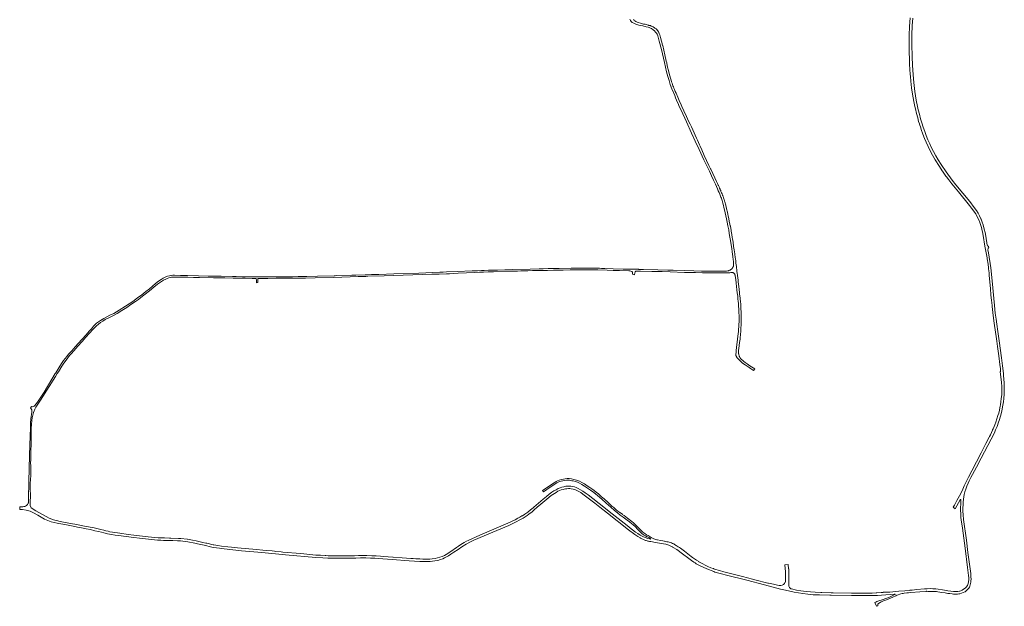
# Model space of a CAD drawing. Header units: metres. Extents: x 129909 to 134295, y 430065 to 433784.
# Tile 1 of 21: x 130202 to 132043, y 430065 to 431162. Entities that reach past the tile are written whole.
import ezdxf

# ---------------------------------------------------------------- set-up
doc = ezdxf.new("R2010")
doc.units = ezdxf.units.M
doc.layers.add('B-XX-OG-WEG-GV', color=7, linetype='Continuous', lineweight=18)

msp = doc.modelspace()

# ---------------------------------------------------------------- linework, layer by layer
at = {"layer": 'B-XX-OG-WEG-GV', "color": 253}
for points in [[(131343.2, 431162.9), (131343.6, 431161.6), (131344.4, 431160.4), (131345.6, 431158.6), (131347.5, 431157.1), (131350.1, 431155.7), (131353.1, 431154.3), (131353.9, 431153.9), (131355.7, 431153.1), (131357.7, 431152.6), (131360, 431152), (131367.3, 431150.3), (131373.2, 431148.8), (131376.9, 431147.9), (131379, 431147.3), (131381.3, 431146.4), (131383.2, 431145.4), (131386.8, 431143.2), (131389.2, 431141.2), (131391.2, 431138.9), (131392.7, 431136.8), (131393.8, 431135.3), (131395.1, 431131.7), (131397.7, 431122.2), (131401.9, 431106.1), (131407.5, 431081.8), (131411.4, 431064.8), (131413.8, 431055.8), (131416.2, 431048.1), (131418.6, 431040.8), (131421.7, 431033), (131427, 431020), (131428.5, 431016.1), (131430.4, 431011.3), (131433.7, 431003.5), (131435.4, 431000), (131438.7, 430993), (131448.9, 430971), (131458.5, 430949.9), (131465.3, 430934.8), (131472.5, 430919.3), (131481.3, 430900.1), (131486.1, 430889.9), (131491.6, 430879), (131495.5, 430870.2), (131499.6, 430861.9), (131503, 430854.4), (131504.9, 430850.3), (131507, 430845.7), (131508.4, 430842.2), (131509.7, 430839.1), (131511, 430836), (131512, 430834), (131512.6, 430832.1), (131513.3, 430830.1), (131514.1, 430828), (131514.9, 430825.7), (131515.4, 430823.8), (131516.1, 430821.6), (131516.9, 430818.7), (131518, 430814.8), (131518.8, 430811), (131519.9, 430806.3), (131521.2, 430800.9), (131522.5, 430794.9), (131523.6, 430789.7), (131524.8, 430783.4), (131526.4, 430776.2), (131527.8, 430769), (131529, 430762.2), (131530.2, 430755.5), (131531.2, 430749.3), (131532.4, 430741.2), (131533.5, 430734.2), (131534.3, 430727.9), (131535.5, 430719.3), (131536.4, 430712.8), (131536.7, 430710.3), (131536.9, 430708.4), (131536.9, 430707.4), (131536.9, 430706.9), (131536.9, 430705.5), (131536.9, 430704.8), (131536.9, 430704.3), (131536.8, 430703.3), (131536.8, 430702.7), (131536.8, 430702.3), (131536.5, 430701.2), (131536.3, 430700.6), (131536, 430699.6), (131535.6, 430698.7), (131534.9, 430697.8), (131534.2, 430696.8), (131533.5, 430696.1), (131533.1, 430695.6), (131532.1, 430694.8), (131531.3, 430694.2), (131530.4, 430693.8), (131529.4, 430693.4), (131528.2, 430693), (131527.2, 430692.6), (131526, 430692.4), (131524, 430692), (131522.5, 430691.8), (131518.6, 430691.6), (131514.3, 430691.6), (131507.5, 430691.6), (131496.5, 430691.6), (131487.2, 430691.8), (131476.9, 430692), (131462.6, 430692.3), (131445.6, 430692.8), (131424, 430693.4), (131414, 430693.7), (131395.3, 430694.2), (131368.5, 430694.8), (131359.5, 430695), (131359.4, 430695.6), (131353.3, 430695.7), (131353.3, 430695.2), (131353, 430695.2), (131330.2, 430695.7), (131311.8, 430696.3), (131296.2, 430696.7), (131289.8, 430696.9), (131285.9, 430697), (131277.2, 430697.2), (131271.2, 430697.2), (131265.7, 430697.3), (131260.9, 430697.3), (131259.9, 430697.3), (131256.4, 430697.3), (131248.6, 430697.2), (131242.2, 430697.2), (131233, 430697), (131211, 430696.8), (131196.7, 430696.5), (131190.1, 430696.4), (131180.9, 430696.2), (131176.2, 430696.1), (131173.5, 430696), (131156.6, 430695.6), (131122.8, 430694.6), (131095.2, 430693.8), (131078.5, 430693.3), (131070.6, 430693.1), (131065.4, 430692.8), (131058.1, 430692.6), (131047.7, 430692.2), (131020.2, 430691), (131000, 430690.2), (130993.6, 430689.9), (130987.6, 430689.6), (130987.5, 430689.6), (130948.1, 430687.9), (130901.2, 430686.5), (130873.4, 430685.7), (130870.1, 430685.6), (130859.9, 430685.3), (130852.5, 430685.1), (130847.8, 430684.9), (130830.1, 430684.4), (130826.7, 430684.3), (130823.1, 430684.1), (130794.9, 430683.3), (130791.8, 430683.2), (130789.9, 430683.2), (130758.5, 430682.2), (130738.9, 430681.7), (130735.5, 430681.6), (130732.4, 430681.5), (130722.6, 430681.5), (130712.2, 430681.3), (130698.2, 430681.3), (130696, 430681.3), (130691.8, 430681.3), (130667.8, 430681.2), (130648.7, 430680.9), (130632, 430681.1), (130618.4, 430681.3), (130606.7, 430681.6), (130602.2, 430681.7), (130600, 430681.7), (130578.4, 430682.2), (130554.3, 430682.5), (130536, 430682.8), (130515.4, 430683.3), (130502.2, 430683.6), (130491.5, 430684), (130489.3, 430684), (130488, 430684), (130485, 430683.6), (130484.6, 430683.5), (130481.9, 430683), (130478.4, 430682.2), (130473.7, 430680.5), (130470.1, 430678.5), (130466.2, 430676), (130461.5, 430672.8), (130455.8, 430668.4), (130449.9, 430663.4), (130444.3, 430658.8), (130437.8, 430653.5), (130429.9, 430647.3), (130422.3, 430641.6), (130413, 430635.1), (130399.5, 430626.3), (130387.8, 430618.9), (130377.8, 430612.8), (130370.5, 430609.1), (130359.1, 430603.3), (130352.8, 430599.7), (130348.8, 430596.9), (130345.6, 430594.4), (130342.8, 430591.8), (130339.9, 430588.7), (130335.7, 430584), (130331.5, 430579.2), (130325.9, 430572.8), (130317.8, 430563.7), (130305.7, 430550.4), (130298.9, 430542.8), (130293.1, 430536.3), (130289.6, 430532.2), (130286.7, 430528.5), (130283.7, 430524.5), (130280, 430519), (130276.8, 430514), (130272.9, 430507.8), (130269.1, 430501.5), (130268.2, 430500), (130247.5, 430465.5), (130238.5, 430452.3), (130234.8, 430446.9), (130230.1, 430440.5), (130228.5, 430439), (130227.1, 430438.3), (130225.9, 430438.2), (130224, 430438.8), (130222.2, 430436.6), (130221.7, 430436), (130223.1, 430434.3), (130224.2, 430432.1), (130224.3, 430430.9), (130224.1, 430427.8), (130223.5, 430423.7), (130222.9, 430419.6), (130222.3, 430415.5), (130222, 430407.5), (130221.9, 430405.7), (130221.7, 430398.4), (130221.2, 430383.7), (130220.2, 430347.6), (130219.5, 430322.2), (130218.7, 430298.9), (130218.6, 430293.2), (130218.5, 430289.6), (130218.5, 430289.5), (130218.5, 430288.8), (130218.5, 430283.8), (130218.4, 430280.2), (130218.3, 430273.1), (130218.2, 430261.5), (130217.9, 430258.3), (130217.8, 430257.8), (130217.7, 430257.5), (130216, 430255), (130214.6, 430253.7), (130212.6, 430252.4), (130211.2, 430251.6), (130209.7, 430251.3), (130207.5, 430251), (130203.2, 430250.9), (130202.1, 430251), (130201.7, 430245.9), (130207.2, 430245.8), (130214, 430244.9), (130216.4, 430244.2), (130221.1, 430242.8), (130227.7, 430239.9), (130235.4, 430235.5), (130248.3, 430228), (130260.8, 430223.1), (130272, 430220.3), (130274.9, 430219.8), (130282.5, 430218.2), (130292.1, 430216.4), (130301.4, 430214.6), (130309.9, 430213), (130317.1, 430211.7), (130325.9, 430209.9), (130334, 430208.2), (130342.1, 430206.3), (130349.1, 430204.8), (130354.7, 430203.4), (130359.1, 430202.1), (130366, 430200.7), (130373.2, 430199.3), (130380, 430198.2), (130386.5, 430197.1), (130400.9, 430195.4), (130415.3, 430193.7), (130425.9, 430192.3), (130442.3, 430190.3), (130448.2, 430189.5), (130453.8, 430189.2), (130459.7, 430188.8), (130465.6, 430188.4), (130470.7, 430188.2), (130475.5, 430188.1), (130487.8, 430187.8), (130497, 430187.6), (130497.4, 430187.6), (130502.2, 430187.1), (130516.2, 430185.7), (130529.2, 430183.2), (130534.4, 430182), (130546.7, 430179), (130560.9, 430175.7), (130565.1, 430174.9), (130569.7, 430174), (130575.4, 430173.3), (130583.9, 430172.2), (130616.4, 430168.9), (130654.8, 430165.3), (130699, 430161.2), (130755.4, 430156.4), (130768.4, 430155.5), (130777.8, 430155), (130786.7, 430154.9), (130794.1, 430154.7), (130805.9, 430154.7), (130822.6, 430154.9), (130830.6, 430155.1), (130839.4, 430155.3), (130849.2, 430155.3), (130858.1, 430155), (130865.7, 430154.7), (130872, 430154.2), (130898.2, 430152.2), (130930.3, 430150.2), (130939.9, 430149.5), (130950, 430148.9), (130956.8, 430148.6), (130963.8, 430148.5), (130969.4, 430148.7), (130974.1, 430149.2), (130978.1, 430149.8), (130983.6, 430150.8), (130988.7, 430152.3), (130993.1, 430153.8), (130996.5, 430155.4), (131000, 430157.1), (131000.2, 430157.2), (131003.7, 430159.1), (131008.3, 430162.2), (131013.8, 430166), (131021.6, 430171.4), (131028.4, 430176.2), (131036.5, 430181.1), (131044.6, 430185.2), (131051.4, 430188.3), (131058.9, 430191.5), (131086.5, 430203.3), (131116.4, 430216), (131126.5, 430220.9), (131131.4, 430223.3), (131135.8, 430225.7), (131139.5, 430227.7), (131143.3, 430230), (131147.3, 430232.5), (131150.7, 430234.7), (131154.1, 430237.1), (131160.1, 430241.8), (131164, 430245.1), (131169.8, 430250), (131176.5, 430255.8), (131187.4, 430265), (131195.6, 430272), (131201.9, 430276.1), (131204.9, 430278), (131208.4, 430279.9), (131211.6, 430281.3), (131214.7, 430282.4), (131217.9, 430283.5), (131220.2, 430284), (131222.6, 430284.5), (131225.1, 430284.8), (131227.9, 430284.9), (131230.5, 430284.9), (131233.4, 430284.6), (131236.6, 430284), (131239.8, 430283.2), (131243.8, 430281.6), (131247.5, 430279.8), (131251.5, 430277.5), (131255.2, 430274.8), (131260.1, 430271.1), (131277.3, 430257.5), (131286.8, 430250), (131301, 430238.8), (131340.5, 430207.8), (131352.3, 430199), (131357.8, 430195.5), (131362.1, 430192.8), (131363, 430192.3), (131364.2, 430191.6), (131365.6, 430190.9), (131366.9, 430190.3), (131368.2, 430189.7), (131369.6, 430189.1), (131370.9, 430188.6), (131372.3, 430188.1), (131373.7, 430187.7), (131375.1, 430187.3), (131376.6, 430186.9), (131378, 430186.6), (131379.4, 430186.3), (131380.9, 430186), (131382.3, 430185.8), (131390.6, 430184.5), (131406.1, 430181.9), (131410.2, 430181.2), (131415.7, 430179.4), (131418.4, 430178.1), (131418.4, 430178.1), (131421.1, 430176.8), (131422.6, 430175.9), (131422.6, 430175.7), (131422.8, 430175.6), (131422.9, 430175.7), (131424, 430175.1), (131430.6, 430170.9), (131433.1, 430169.3), (131433.9, 430168.8), (131433.7, 430168.6), (131434, 430168.4), (131434.2, 430168.6), (131435.2, 430168), (131435.2, 430168), (131436.5, 430166.7), (131458.1, 430150.3), (131462.3, 430147.5), (131464.8, 430145.9), (131466.8, 430144.6), (131468.2, 430143.8), (131468.3, 430143.7), (131474.6, 430140.3), (131474.6, 430140.3), (131486.8, 430134.7), (131500, 430129.8), (131502.1, 430129), (131514.3, 430125.5), (131523.6, 430123.2), (131561.6, 430113.5), (131594.5, 430104.8), (131624.5, 430097.2), (131634, 430094.9), (131642, 430093), (131650.1, 430091.3), (131658.3, 430089.9), (131666.2, 430088.7), (131676.1, 430087.4), (131685.9, 430086.6), (131696.6, 430086.1), (131697.5, 430086), (131717.1, 430085.5), (131719.3, 430085.5), (131757.3, 430085.1), (131764.9, 430085.1), (131777.2, 430085), (131785.1, 430085), (131796.3, 430085.1), (131801.2, 430085.2), (131804.2, 430085.3), (131805.9, 430085.3), (131813.7, 430085.7), (131822, 430086.2), (131829.9, 430087), (131837.3, 430087.7), (131838.4, 430087.8), (131838.6, 430087.8), (131838.8, 430087.7), (131838.9, 430087.5), (131838.9, 430087.2), (131838.7, 430086.9), (131838.4, 430086.8), (131837.2, 430086.2), (131827.2, 430081.6), (131821.6, 430079.4), (131816.7, 430077.7), (131815, 430077.1), (131808.7, 430075.2), (131807, 430074.5), (131805.2, 430073.7), (131803.2, 430072.8), (131802.7, 430072.6), (131801.4, 430072), (131804, 430064.8), (131806.9, 430065.9), (131806.9, 430066.2), (131806.8, 430066.9), (131806.8, 430067.8), (131806.9, 430068.6), (131807.1, 430069.3), (131807.4, 430069.8), (131807.8, 430070.1), (131808, 430070.3), (131811.1, 430072.1), (131813.1, 430073.2), (131814.9, 430074.1), (131817.4, 430075), (131819.8, 430075.8), (131835.1, 430082.2), (131840.4, 430084.7), (131842.6, 430085.5), (131844.9, 430086.3), (131847.7, 430087.3), (131850, 430088), (131852.2, 430088.7), (131854.4, 430089.1), (131856.2, 430089.4), (131861.2, 430089.9), (131864.3, 430090.2), (131868.4, 430090.6), (131885.1, 430092), (131896.9, 430092.8), (131897.5, 430092.9), (131898.4, 430092.9), (131900, 430092.8), (131901.3, 430092.8), (131902.6, 430092.8), (131903.6, 430092.6), (131904.5, 430092.5), (131912.2, 430092.6), (131913, 430092.7), (131913.9, 430092.6), (131916.2, 430092.3), (131919.2, 430092), (131926.5, 430090.9), (131932.8, 430089.8), (131938, 430089.1), (131941.5, 430088.5), (131945.5, 430088.1), (131948.3, 430087.8), (131952.5, 430087.7), (131953.7, 430087.8), (131955.5, 430087.8), (131958.4, 430087.9), (131960.3, 430087.9), (131969.4, 430091.7), (131970.1, 430092), (131971.4, 430092.9), (131972.9, 430094.5), (131974.6, 430096), (131975.8, 430097.5), (131977, 430098.9), (131978.1, 430100.6), (131978.9, 430102.6), (131979.6, 430104.7), (131980.2, 430107.3), (131980.7, 430110), (131981, 430112.3), (131981.2, 430115.8), (131980.9, 430119.9), (131980.4, 430125.9), (131979.3, 430135), (131978.2, 430143.5), (131975.2, 430165.5), (131972.3, 430188.3), (131967.1, 430227.5), (131966.4, 430236), (131966, 430242.8), (131966, 430248.3), (131966, 430250), (131966.1, 430253.2), (131966.4, 430259.8), (131966.8, 430265.4), (131967.4, 430269.5), (131968.3, 430274.2), (131969.6, 430279.1), (131971.1, 430284.1), (131973.3, 430289.6), (131975.7, 430294.9), (131977.9, 430299.5), (131980.8, 430305.5), (131984.1, 430311.6), (131987.5, 430318), (131991.5, 430325.4), (132000, 430341.8), (132024.7, 430389.4), (132027.1, 430395), (132029.7, 430401.3), (132032.6, 430409.3), (132033.6, 430412.3), (132036.1, 430420.5), (132038.4, 430430.1), (132040.2, 430438), (132041.8, 430447.1), (132042.4, 430453.4), (132043.1, 430461.4), (132043.3, 430467.7), (132043.2, 430476.8), (132042.9, 430482.9), (132042.5, 430489.5), (132041.9, 430496.7), (132041.5, 430500), (132039.9, 430514.9), (132038.2, 430529.6), (132033.8, 430561.2), (132031.1, 430579.1), (132029.1, 430592.5), (132027.8, 430602.2), (132026.4, 430613.1), (132025, 430627.2), (132023.6, 430640.5), (132020.7, 430673.7), (132018.2, 430697.9), (132013.7, 430726.3), (132012.8, 430731.9), (132013, 430734.2), (132013.2, 430734.7), (132013.6, 430735.1), (132014.1, 430735.3), (132014.2, 430735.3), (132013.8, 430738.1), (132013.2, 430738.4), (132012.8, 430738.6), (132012.5, 430739), (132012, 430739.3), (132011.4, 430740.3), (132008.6, 430756.9), (132007.4, 430764.1), (132005.9, 430770.2), (132004, 430778.2), (132002.1, 430783.5), (132000, 430788.9), (131999.7, 430789.5), (131997.1, 430795), (131994.5, 430799.9), (131991.3, 430805), (131987.1, 430811), (131978.9, 430821.7), (131952.7, 430853), (131945.5, 430861.8), (131934.3, 430877.4), (131925.1, 430891.5), (131919.9, 430899.9), (131915.3, 430907.5), (131910.9, 430915.8), (131907.3, 430922.6), (131903.9, 430930), (131900.5, 430937.6), (131897.3, 430945.3), (131894.5, 430953.1), (131891.6, 430961.2), (131889, 430969), (131886.6, 430976.8), (131884.4, 430985.3), (131882.4, 430993.5), (131880.9, 431000), (131878.6, 431011.7), (131876, 431027.5), (131874, 431044.8), (131872.8, 431059.2), (131871.6, 431076.8), (131870.7, 431092.5), (131870.2, 431116), (131870.5, 431133.1), (131871.2, 431151.4), (131872, 431165.2)], [(131867.1, 431165.5), (131866.3, 431149.1), (131865.6, 431133), (131865.4, 431118.7), (131865.4, 431104.2), (131866, 431085.2), (131866.2, 431079.1), (131866.7, 431069.1), (131867.2, 431060.3), (131868.1, 431055.6), (131868.7, 431047.2), (131870, 431034.5), (131871.6, 431022.8), (131874, 431009.1), (131876, 431000), (131877.1, 430995.2), (131879.2, 430986.5), (131881.4, 430978.3), (131883.1, 430971.9), (131884.5, 430967.1), (131884.7, 430966.6), (131887, 430959.5), (131888, 430956.5), (131891, 430948.1), (131894.3, 430939.9), (131897.4, 430932.7), (131900.9, 430924.7), (131904.7, 430917), (131909.2, 430908.6), (131914.1, 430900.1), (131922, 430887.4), (131927.4, 430879.3), (131927.7, 430878.8), (131934.1, 430869.4), (131935.1, 430867.9), (131939.3, 430862.3), (131945, 430855.2), (131957.6, 430839.8), (131978.5, 430814.7), (131982.2, 430809.8), (131989.8, 430798.8), (131992.8, 430793.2), (131995.5, 430787.5), (131997.5, 430782.5), (132000.5, 430773.5), (132001.9, 430767.1), (132002.4, 430765), (132003.7, 430758.1), (132007.2, 430738.2), (132009.4, 430726.2), (132010.5, 430719.6), (132011, 430716.6), (132011.2, 430715), (132012.9, 430704.5), (132013.7, 430697.7), (132013.9, 430696.2), (132014.9, 430688.4), (132015.3, 430683.6), (132016.3, 430672), (132017.5, 430658.8), (132018.3, 430647.3), (132019.4, 430636.9), (132019.8, 430632.9), (132020.4, 430626.8), (132020.5, 430625.9), (132021.8, 430614.7), (132023.1, 430604.1), (132024.5, 430594.4), (132028.8, 430565), (132029.4, 430560.8), (132030.8, 430550.9), (132033.1, 430533.3), (132035, 430517.3), (132035.9, 430509), (132036, 430508), (132036, 430506.7), (132036, 430505.4), (132035.9, 430503.9), (132035.8, 430503.4), (132038, 430484.2), (132038, 430484.2), (132038.1, 430483.8), (132038.7, 430475.1), (132038.6, 430467.7), (132038.4, 430460.7), (132037.7, 430453.6), (132037, 430447.4), (132037, 430447.3), (132036.1, 430441.9), (132035.6, 430438.9), (132035, 430436), (132034.1, 430431.4), (132032.8, 430426.4), (132031.5, 430421.5), (132029.6, 430415.8), (132027.6, 430409.3), (132025.7, 430404), (132023.2, 430398.3), (132022.5, 430396.7), (132021.4, 430394.9), (132021.2, 430394.7), (132021.1, 430394.6), (132021.1, 430394.5), (132017.3, 430385.4), (132015.9, 430382.6), (132015.1, 430381), (132009, 430369.1), (132004.6, 430360.7), (132000, 430351.8), (131982.5, 430318.1), (131976.2, 430306.2), (131972.5, 430298.8), (131968.5, 430290.1), (131964.2, 430281), (131959.5, 430271.5), (131954.8, 430262.5), (131950.1, 430253.9), (131947.6, 430250), (131951.5, 430247.3), (131961, 430264.3), (131961.1, 430264.5), (131961.5, 430264.6), (131961.8, 430264.6), (131961.9, 430264.5), (131962.1, 430264.3), (131962.2, 430264), (131962.2, 430263.7), (131962.2, 430263.3), (131962.2, 430262), (131962, 430258.7), (131961.8, 430254.4), (131961.6, 430251.2), (131961.6, 430250), (131961.5, 430247), (131961.5, 430243.4), (131961.8, 430239), (131962.1, 430234.8), (131962.3, 430231), (131962.9, 430226.9), (131964.9, 430210.9), (131969.8, 430173.5), (131974.6, 430137.7), (131975.8, 430127.7), (131976.4, 430122.3), (131976.7, 430118.3), (131976.8, 430114.7), (131976.4, 430110.7), (131975.8, 430107.5), (131974.2, 430103.8), (131972.2, 430100.5), (131971.4, 430099.8), (131969.9, 430098.6), (131967.1, 430096.7), (131964.4, 430095.2), (131962, 430094), (131960.3, 430093.4), (131959.4, 430093.1), (131956.5, 430092.8), (131954.1, 430092.6), (131951.6, 430092.5), (131948.4, 430092.7), (131943.2, 430093.2), (131937.5, 430094), (131931.3, 430095.1), (131927.5, 430095.7), (131919.5, 430097), (131915.5, 430097.5), (131911.1, 430097.7), (131910.2, 430097.8), (131909.7, 430097.8), (131905, 430097.9), (131899.2, 430097.7), (131894.3, 430097.4), (131879.9, 430096), (131871.1, 430095.2), (131866.7, 430094.8), (131865.3, 430094.7), (131857, 430093.9), (131845.8, 430092.9), (131828.9, 430091.6), (131816.6, 430091.4), (131816.5, 430090.7), (131813.3, 430090.5), (131805.2, 430089.9), (131803.8, 430089.8), (131796, 430089.5), (131794.8, 430089.5), (131789.3, 430089.5), (131787.7, 430089.5), (131773.5, 430089.5), (131772.5, 430089.5), (131757.3, 430089.5), (131723.5, 430089.9), (131719.4, 430090), (131702.2, 430090.4), (131699.9, 430090.5), (131689.8, 430091), (131681.1, 430091.7), (131672.7, 430092.4), (131662.8, 430093.8), (131654.9, 430095.3), (131645.3, 430097.3), (131645, 430097.4), (131644.2, 430097.6), (131643.5, 430098), (131642.7, 430098.7), (131642, 430099.3), (131641.4, 430100.1), (131640.8, 430101.3), (131640.3, 430102.4), (131640, 430103.3), (131640, 430124.2), (131640, 430135.2), (131639.4, 430135.2), (131639.2, 430143), (131632.7, 430142.6), (131634.1, 430129.1), (131634.2, 430127.9), (131634.3, 430123), (131634.3, 430119.7), (131634.3, 430119.4), (131634.3, 430119.1), (131634.2, 430116.9), (131634.3, 430114.6), (131634.1, 430112.7), (131633.9, 430111.2), (131633.2, 430109.5), (131633.1, 430109.2), (131632, 430107.3), (131630.3, 430105.5), (131627.9, 430104.3), (131625.4, 430103.8), (131625.1, 430103.8), (131624.1, 430103.8), (131622, 430103.9), (131619.2, 430104.4), (131611.7, 430106.4), (131602.2, 430108.1), (131602.1, 430108.1), (131601.2, 430108.3), (131590.9, 430110.9), (131586.6, 430112), (131574.4, 430115.1), (131572.1, 430115.7), (131553.6, 430120.7), (131533.6, 430125.8), (131523.6, 430128.3), (131518.6, 430129.6), (131510.7, 430131.8), (131501.5, 430134.6), (131500, 430135.1), (131499.2, 430135.4), (131498.5, 430135.7), (131494.6, 430136.9), (131488.8, 430139.3), (131483.7, 430141.8), (131479.5, 430144), (131477.1, 430145.3), (131472.2, 430148.1), (131471.7, 430148.4), (131467.4, 430151), (131463.6, 430153.6), (131460.4, 430156.1), (131457.8, 430158.1), (131445.4, 430167.8), (131437.5, 430173.5), (131435.5, 430174.8), (131433.4, 430176.1), (131433.1, 430176.3), (131429.3, 430178.7), (131426.7, 430180.2), (131424.9, 430181.4), (131424.9, 430181.4), (131423, 430182.3), (131420.7, 430183.3), (131418.4, 430184.1), (131416.4, 430184.7), (131414.5, 430185.2), (131412, 430185.7), (131409.6, 430186.3), (131407.5, 430186.6), (131407.3, 430186.7), (131404.5, 430187.2), (131400, 430188), (131394.8, 430189), (131393.4, 430189.3), (131391.3, 430189.8), (131389.8, 430190.3), (131387.7, 430191.1), (131385.5, 430192.1), (131382.8, 430193.7), (131376.9, 430197.1), (131373.9, 430198.8), (131370.7, 430200.8), (131369.4, 430201.8), (131366.3, 430204.4), (131366, 430204.7), (131358, 430212.7), (131352.4, 430218.4), (131349.8, 430221.1), (131346.9, 430223.3), (131338.4, 430229.8), (131332.2, 430234.4), (131329.8, 430236.2), (131328.9, 430236.9), (131324.4, 430240.1), (131320.6, 430242.8), (131317.4, 430245.6), (131314, 430248.3), (131312.1, 430250), (131310, 430251.8), (131306.1, 430255.3), (131301.5, 430259.6), (131294.6, 430265.6), (131290.1, 430269.8), (131284, 430275.1), (131280.2, 430278.2), (131276.4, 430281.3), (131272.1, 430284.3), (131268, 430287.3), (131263.4, 430290.4), (131258, 430293.7), (131252.9, 430296.6), (131248.7, 430298.8), (131243.4, 430300.8), (131238.1, 430302.1), (131233.5, 430303), (131229.4, 430303.7), (131225.9, 430303.7), (131222.2, 430303.3), (131219, 430302.8), (131215, 430301.8), (131210.8, 430300.7), (131207.4, 430299.4), (131205.4, 430298.4), (131204.3, 430297.9), (131201.1, 430295.8), (131198.5, 430294.1), (131188.2, 430287.3), (131179.5, 430281.5), (131181.3, 430279), (131195.6, 430288.8), (131204.2, 430294.4), (131206.4, 430295.7), (131208.8, 430296.8), (131211.4, 430298), (131214.7, 430299), (131217.6, 430299.7), (131221, 430300.2), (131224.3, 430300.6), (131227.7, 430300.7), (131230.2, 430300.5), (131232.2, 430300.2), (131234.7, 430299.8), (131237.1, 430299.3), (131241.4, 430298.3), (131245.3, 430296.9), (131248.6, 430295.1), (131253.3, 430292.6), (131258, 430289.8), (131263.9, 430286.1), (131269.5, 430282.3), (131275.7, 430277.6), (131282.4, 430272.2), (131290.8, 430265), (131298.9, 430257.7), (131307.6, 430250), (131314.3, 430244), (131319.8, 430239.4), (131325, 430235.5), (131330.3, 430231.5), (131337.6, 430226.2), (131342, 430222.9), (131343, 430222.1), (131346, 430219.8), (131349.1, 430217.2), (131352.6, 430213.9), (131358, 430208.3), (131358.9, 430207.4), (131362, 430204.4), (131365.5, 430201.1), (131368.6, 430198.8), (131372, 430196.8), (131375.3, 430195.1), (131378.6, 430193.4), (131379.6, 430192.7), (131380.5, 430192), (131381.9, 430190.7), (131376.6, 430191.9), (131371.4, 430193.7), (131367, 430195.7), (131362.2, 430198.2), (131357.8, 430200.8), (131353.4, 430203.8), (131348, 430207.8), (131345.5, 430209.7), (131337.9, 430215.7), (131304.3, 430242.2), (131294.4, 430250), (131264.9, 430273.1), (131259.3, 430277.3), (131255.1, 430280.3), (131246.3, 430285.3), (131242.5, 430287), (131239.2, 430288.1), (131235.1, 430289), (131232.3, 430289.3), (131229.7, 430289.5), (131226, 430289.5), (131223, 430289.3), (131219.2, 430288.5), (131215.4, 430287.6), (131212.6, 430286.6), (131208.9, 430285.1), (131204.8, 430283), (131200.6, 430280.7), (131196.9, 430278.2), (131192, 430274.6), (131186.9, 430270.4), (131180.6, 430265.2), (131163.1, 430250), (131162.1, 430249), (131157.3, 430245.2), (131152, 430241.1), (131146.7, 430237.2), (131141.9, 430234.3), (131141.1, 430233.8), (131137.4, 430231.6), (131134.9, 430230.2), (131133.4, 430229.4), (131128.6, 430226.9), (131124.3, 430224.7), (131119.2, 430222.3), (131084, 430207.2), (131062.4, 430198), (131040.8, 430188.2), (131037.7, 430186.8), (131032.8, 430184.2), (131027, 430180.7), (131022.2, 430177.5), (131018.4, 430174.8), (131007.9, 430167.5), (130999.4, 430162), (130999.1, 430161.8), (130996.1, 430160.1), (130992, 430158.2), (130987.6, 430156.6), (130982.9, 430155.3), (130978.7, 430154.4), (130973.4, 430153.7), (130968.8, 430153.3), (130962.7, 430153.1), (130956, 430153.2), (130950, 430153.4), (130948.6, 430153.5), (130945, 430153.7), (130942.8, 430153.9), (130937.5, 430154.2), (130933.3, 430154.5), (130917.2, 430155.6), (130900.3, 430156.9), (130899.5, 430157), (130882.2, 430158.2), (130876.7, 430158.5), (130868.4, 430159), (130860.1, 430159.4), (130851.1, 430159.6), (130850.6, 430159.6), (130845.2, 430159.6), (130838.7, 430159.6), (130835.6, 430159.6), (130827.8, 430159.5), (130813.1, 430159.2), (130805.9, 430159.1), (130805, 430159.1), (130805, 430159.1), (130803.4, 430159.1), (130793.8, 430159), (130778.4, 430159.5), (130774, 430159.8), (130773.1, 430159.8), (130764.2, 430160.2), (130763.3, 430160.3), (130755.3, 430160.8), (130733.4, 430162.8), (130726.7, 430163.4), (130693.9, 430166.3), (130690.8, 430166.6), (130680.9, 430167.6), (130678.5, 430167.8), (130673.7, 430168.3), (130663, 430169.3), (130656.2, 430169.9), (130644.8, 430171), (130609.1, 430174.2), (130603.3, 430174.7), (130597.8, 430175.2), (130590.9, 430176), (130579, 430177.4), (130572.5, 430178.4), (130564.8, 430179.9), (130563.8, 430180.1), (130551.5, 430182.8), (130550, 430183.1), (130544.5, 430184.4), (130531.9, 430187.3), (130524.8, 430188.6), (130515.8, 430190.2), (130515.6, 430190.3), (130515.5, 430190.3), (130515.1, 430190.3), (130502.8, 430191.5), (130498.7, 430191.7), (130484.3, 430192.3), (130481.8, 430192.4), (130472.7, 430192.8), (130460.6, 430193.2), (130442, 430194.8), (130415.4, 430198.1), (130404.4, 430199.4), (130389.1, 430201.5), (130375.5, 430203.4), (130370.1, 430204.4), (130367.1, 430205.1), (130362.5, 430206), (130358.8, 430207), (130353.6, 430208.4), (130340.8, 430211.4), (130323.1, 430215), (130313.9, 430216.7), (130304.9, 430218.5), (130300.5, 430219.3), (130283.8, 430222.4), (130275, 430224.2), (130273.3, 430224.6), (130265, 430226.8), (130256.9, 430229.5), (130231.8, 430243.4), (130223.2, 430248.8), (130221.5, 430253.2), (130221.4, 430257.6), (130221.6, 430273.3), (130221.5, 430283.6), (130221.5, 430293.3), (130221.6, 430303), (130222.2, 430308.1), (130222.6, 430325.8), (130222.6, 430326.1), (130222.4, 430327.2), (130222.2, 430329.2), (130222.1, 430331.6), (130222.2, 430340.9), (130222.9, 430383), (130223.4, 430396.7), (130223.8, 430405.4), (130224.3, 430411.6), (130225.1, 430417.9), (130225.5, 430419.7), (130227.6, 430427.4), (130228.6, 430430.7), (130229.1, 430431.8), (130229.9, 430433.7), (130229.9, 430433.7), (130231.7, 430437.1), (130240.6, 430450.3), (130268.7, 430494.7), (130271.9, 430500), (130274, 430503.6), (130280.4, 430514), (130284.4, 430519.9), (130288.4, 430525.5), (130291.6, 430529.8), (130294.8, 430534), (130298.4, 430538), (130302.7, 430542.8), (130310.5, 430551.5), (130318.3, 430560.1), (130325.4, 430568), (130332.3, 430575.6), (130339.4, 430583.4), (130344.7, 430588.6), (130349, 430592.3), (130352.9, 430595.4), (130356.9, 430598.2), (130361.8, 430601.1), (130368.2, 430604.6), (130375.6, 430608.3), (130383.7, 430612.8), (130392.5, 430618.1), (130401.9, 430624), (130409.4, 430629.1), (130418.4, 430635), (130423.6, 430638.6), (130428.4, 430642.2), (130433.8, 430646.5), (130444.6, 430655.1), (130452.4, 430661.7), (130459.7, 430667.4), (130464.9, 430671), (130470.8, 430674.6), (130474.8, 430676.8), (130477.8, 430678.2), (130480.8, 430679.2), (130483.4, 430679.8), (130485.6, 430680.2), (130487.6, 430680.6), (130489.7, 430680.7), (130491.6, 430680.7), (130494.8, 430680.7), (130499.9, 430680.7), (130507.1, 430680.6), (130515.9, 430680.2), (130526.8, 430679.9), (130538.3, 430679.6), (130564, 430679.3), (130574.3, 430679.2), (130585.2, 430679.1), (130600.9, 430678.7), (130618.4, 430678.4), (130623.6, 430678.3), (130636.7, 430678.1), (130644.1, 430678.1), (130644.3, 430674), (130644.6, 430670.1), (130647, 430670.2), (130647.1, 430674), (130647.1, 430678.1), (130650.9, 430678.1), (130665.6, 430678.2), (130681.4, 430678.4), (130696.8, 430678.3), (130713.9, 430678.5), (130722.6, 430678.5), (130736, 430678.7), (130754.2, 430679.2), (130789.4, 430680.1), (130834.9, 430681.6), (130843.9, 430681.9), (130849.1, 430682), (130852.8, 430682.2), (130883.6, 430683.2), (130972.8, 430686), (130986.1, 430686.4), (131000, 430686.8), (131005.9, 430687), (131021.6, 430687.8), (131053.2, 430689.2), (131061.6, 430689.6), (131068.9, 430690), (131077.8, 430690.3), (131088.2, 430690.6), (131109.5, 430691.4), (131125, 430691.8), (131128.9, 430691.9), (131132.9, 430692), (131138.9, 430692.2), (131151.9, 430692.6), (131161.1, 430692.8), (131167.7, 430693), (131175.5, 430693.1), (131189, 430693.2), (131200.4, 430693.6), (131217.9, 430693.8), (131231.5, 430694.1), (131243.4, 430694.1), (131250.9, 430694.3), (131252.4, 430694.3), (131258.3, 430694.4), (131259.2, 430694.4), (131259.9, 430694.4), (131260.6, 430694.4), (131266.3, 430694.3), (131271, 430694.2), (131283, 430694), (131300.6, 430693.5), (131311.5, 430693.2), (131315.3, 430693.1), (131323.7, 430692.9), (131341.2, 430692.3), (131342.9, 430692.3), (131344.8, 430691.8), (131346, 430691.3), (131346.4, 430691.2), (131347, 430690.7), (131347.4, 430690.5), (131347.8, 430689.9), (131348, 430689.7), (131348.1, 430689.2), (131348.1, 430688.7), (131348.1, 430687.2), (131348.2, 430685.2), (131351.9, 430685), (131351.9, 430685), (131352.1, 430688.3), (131352.2, 430688.8), (131352.6, 430689.7), (131352.9, 430690.2), (131353.1, 430690.5), (131354.1, 430691.4), (131354.5, 430691.6), (131354.9, 430691.7), (131355.1, 430691.8), (131355.7, 430691.9), (131362.8, 430691.7), (131384.3, 430691.3), (131390.7, 430691.1), (131401.6, 430690.8), (131403.2, 430690.8), (131418.2, 430690.4), (131445.4, 430689.5), (131455.4, 430689.4), (131465.9, 430689.1), (131478.8, 430688.8), (131492.5, 430688.6), (131511.8, 430688.4), (131522.3, 430688.4), (131525.7, 430688.5), (131528.7, 430688.6), (131530.2, 430688.8), (131531.8, 430689.2), (131532.5, 430689.3), (131533.2, 430689.4), (131533.7, 430689.5), (131534.1, 430689.5), (131534.5, 430689.5), (131534.9, 430689.4), (131535.1, 430689.3), (131535.6, 430689.1), (131536.2, 430688.7), (131536.7, 430688.3), (131537.2, 430687.9), (131537.5, 430687.8), (131538, 430687.5), (131538.1, 430687.3), (131538.3, 430687.1), (131538.7, 430686.7), (131539, 430686.3), (131539.3, 430685.7), (131539.6, 430685.1), (131539.8, 430684), (131539.9, 430682.8), (131540.9, 430676.1), (131541.6, 430669.4), (131542.4, 430663.2), (131543.3, 430657), (131543.9, 430651.4), (131544.7, 430645.1), (131545.2, 430639.8), (131545.6, 430634.8), (131545.9, 430631.7), (131546, 430630.2), (131546.3, 430626.5), (131546.3, 430625.9), (131546.6, 430621.5), (131546.8, 430617.9), (131547, 430613.1), (131547.1, 430609.3), (131547.2, 430605.6), (131547.3, 430601.5), (131547.2, 430597.4), (131547, 430592.2), (131546.7, 430587.8), (131546.4, 430583.5), (131546, 430579), (131545.6, 430574.6), (131545.1, 430570), (131544.5, 430564.7), (131543.7, 430559), (131543.2, 430554.6), (131543.1, 430553.9), (131542.5, 430549.6), (131542.4, 430548), (131542, 430544.2), (131541.8, 430541.8), (131541.5, 430538.8), (131541.3, 430536.9), (131541.2, 430535.7), (131541.1, 430535.1), (131541.2, 430534.5), (131541.4, 430533.8), (131541.6, 430533.2), (131541.9, 430532.5), (131542.1, 430531.9), (131542.5, 430531.3), (131542.8, 430530.7), (131543.2, 430530.1), (131543.6, 430529.6), (131544.1, 430529.1), (131544.5, 430528.6), (131545, 430528.1), (131546.3, 430527.1), (131547.5, 430525.7), (131550.4, 430522.8), (131553.7, 430519.8), (131558.4, 430516.5), (131566.1, 430511.4), (131568.6, 430509.7), (131574.4, 430505.6), (131576.7, 430508.8), (131567.2, 430514.9), (131562.6, 430518.1), (131558.4, 430521), (131556.3, 430522.5), (131554.9, 430523.8), (131553.5, 430525), (131552.3, 430526.1), (131551.1, 430527.3), (131550, 430528.3), (131549.2, 430529.4), (131548.7, 430530.2), (131548.2, 430531.2), (131547.8, 430532), (131547.5, 430533), (131547.3, 430533.7), (131547.2, 430534.2), (131546.9, 430535.1), (131546.7, 430536.1), (131546.5, 430536.8), (131546.4, 430537.3), (131546.2, 430538.5), (131546.1, 430539.5), (131546.1, 430540), (131546.1, 430540.5), (131546.1, 430541.5), (131546.1, 430542.6), (131546.1, 430543.3), (131546.2, 430544.1), (131546.5, 430546.9), (131547.2, 430552.5), (131548.1, 430558.4), (131549.1, 430564.6), (131549.5, 430567.3), (131549.5, 430567.4), (131550, 430572.4), (131550, 430573), (131550, 430574.4), (131550.3, 430578.1), (131550.6, 430583.6), (131550.8, 430586.2), (131551, 430589.8), (131551.2, 430594.4), (131551.2, 430597.1), (131551.2, 430601), (131551.3, 430605.2), (131551.3, 430607), (131551.3, 430610), (131551.2, 430611.3), (131551.1, 430613.9), (131551, 430616.7), (131550.8, 430619.9), (131550.7, 430622.8), (131550.6, 430625.4), (131550.5, 430627.8), (131550.4, 430629.4), (131550.2, 430631.2), (131550, 430633.7), (131549.9, 430634.9), (131549.8, 430635.9), (131549.5, 430638.2), (131549.2, 430641.2), (131548.7, 430645.3), (131548.3, 430648.6), (131547.9, 430652.1), (131547.3, 430657.2), (131546.6, 430663.2), (131545.6, 430671.6), (131545.6, 430671.7), (131545.5, 430674.4), (131544.8, 430679.6), (131544.3, 430683.1), (131544.3, 430683.3), (131544.1, 430683.9), (131544, 430685), (131543.6, 430687.5), (131543, 430691.4), (131542.1, 430700.3), (131541.4, 430706.5), (131541, 430710.3), (131541, 430710.4), (131540.4, 430715.5), (131540.2, 430716.8), (131539.1, 430724.2), (131538, 430731.9), (131537, 430738), (131535.9, 430746.1), (131534.8, 430752.2), (131534.4, 430754.8), (131533.6, 430760.4), (131532.5, 430766.7), (131532.5, 430767.2), (131532.3, 430768.5), (131531.2, 430775.3), (131531.1, 430775.6), (131530.9, 430776.1), (131530.7, 430776.6), (131529.9, 430779.7), (131529.9, 430780), (131528.9, 430784.5), (131527.8, 430789.9), (131526.7, 430794.7), (131525.9, 430798.3), (131524.7, 430804.7), (131524.3, 430806.1), (131523.8, 430808.8), (131523, 430812), (131522.5, 430813.6), (131522.2, 430814.9), (131521.6, 430817.2), (131521, 430819.6), (131520.5, 430821.5), (131520.2, 430822.9), (131519.8, 430824), (131519.3, 430825.4), (131519.1, 430825.9), (131518.9, 430826.8), (131518.2, 430828.9), (131518, 430829.7), (131517.6, 430830.5), (131517.3, 430831.6), (131516.8, 430832.8), (131516.7, 430833.1), (131516.5, 430833.6), (131516.3, 430834.1), (131515.4, 430836.1), (131515, 430837), (131514.7, 430837.7), (131514.6, 430838.4), (131514, 430839.6), (131513.4, 430841), (131512.8, 430842.5), (131512.1, 430843.9), (131511.8, 430844.6), (131511.7, 430844.9), (131510.7, 430847.2), (131509.7, 430849.2), (131508.6, 430851.7), (131508.3, 430852.3), (131507.6, 430853.7), (131506.7, 430855.7), (131505.1, 430859.4), (131501.6, 430866.5), (131494.2, 430882.3), (131493.8, 430883.3), (131490.9, 430889.4), (131482.2, 430908.1), (131477.4, 430918.8), (131474.4, 430925.8), (131473.4, 430928), (131469.2, 430936.9), (131467.6, 430940.4), (131465.2, 430946), (131463.2, 430950.7), (131458, 430961.7), (131456.3, 430965.2), (131455.5, 430966.7), (131452.9, 430972.2), (131448.7, 430981), (131443.8, 430991.5), (131440, 431000), (131438.6, 431003.1), (131435.1, 431011.2), (131432.6, 431017), (131431.3, 431020), (131430.7, 431021.3), (131429.3, 431024.7), (131427.9, 431028), (131426.6, 431031.3), (131425.4, 431034.1), (131424.3, 431036.6), (131423.6, 431038.5), (131421.9, 431043.3), (131421, 431045.8), (131420, 431049), (131418.7, 431052.6), (131417.5, 431056.9), (131416.4, 431061.7), (131415, 431067.2), (131413.5, 431073.2), (131412, 431080.2), (131411.8, 431081.4), (131411.1, 431084.5), (131408.2, 431096.5), (131406.2, 431105), (131404.4, 431113.5), (131404.2, 431114), (131402.6, 431120.3), (131402.1, 431121.9), (131400.4, 431128.5), (131398.9, 431133.5), (131398.4, 431135.2), (131397.9, 431136.2), (131397.6, 431137), (131397.4, 431137.5), (131396.8, 431138.7), (131396.5, 431139.4), (131396.2, 431139.8), (131395.7, 431140.6), (131395.5, 431141), (131394.9, 431141.8), (131394.3, 431142.5), (131394.1, 431142.8), (131393.5, 431143.5), (131393.3, 431143.7), (131392.9, 431144.2), (131392.1, 431144.9), (131391.2, 431145.5), (131390.7, 431145.9), (131389.9, 431146.5), (131388.7, 431147.3), (131387.4, 431148.1), (131386.6, 431148.5), (131386.1, 431148.8), (131384.7, 431149.4), (131383.6, 431149.9), (131383, 431150.1), (131382.2, 431150.5), (131381.3, 431150.9), (131378.5, 431151.5), (131377.9, 431151.6), (131375.4, 431152.3), (131373.4, 431152.8), (131371.3, 431153.5), (131369.4, 431153.9), (131368.7, 431154), (131362.7, 431155.5), (131358.2, 431156.8), (131356.3, 431157.7), (131355.5, 431158), (131354.4, 431158.4), (131353.5, 431159), (131353, 431159.4), (131351.9, 431160.2), (131351.2, 431160.9), (131350.6, 431161.3), (131350.2, 431161.7), (131349.5, 431162.6)]]:
    msp.add_lwpolyline(points, dxfattribs=at)

doc.saveas('drawing.dxf')
